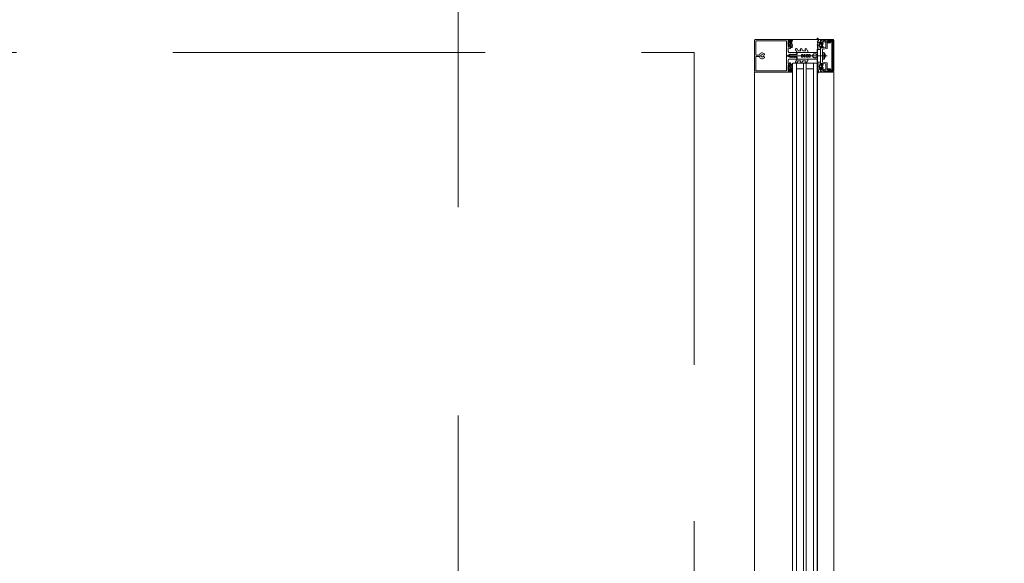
# Model space of a CAD drawing. Header units: centimetres. Extents: x -2424 to 1783, y 5 to 2907.
# Tile 26 of 94: x -679 to -529, y 1750 to 1833. Entities that reach past the tile are written whole.
import ezdxf

# ---------------------------------------------------------------- set-up
doc = ezdxf.new("R2010")
doc.units = ezdxf.units.CM
for name, pattern in [('Dash', [60, 30, -30]), ('Hidden', [71.4375, 47.625, -23.8125]), ('Oś', [222.25, 127, -31.75, 31.75, -31.75])]:
    doc.linetypes.add(name, pattern=pattern)
for name, color, linetype, lineweight in [('A-DETL', 90, 'Continuous', 9), ('A-DETL-GENF', 92, 'Continuous', 13), ('A-GLAZ-CURT', 52, 'Continuous', 9), ('A-GLAZ-CWMG', 51, 'Continuous', 9), ('S-GRID', 1, 'Continuous', 13)]:
    doc.layers.add(name, color=color, linetype=linetype, lineweight=lineweight)

msp = doc.modelspace()

# ---------------------------------------------------------------- linework, layer by layer
at = {"layer": 'A-DETL', "color": 251, "linetype": 'Hidden', "lineweight": 9}
for p, q in [((-1227.62, 1828.33), (-576.62, 1828.33)), ((-576.62, 1828.33), (-576.62, 1388.83))]:
    msp.add_line(p, q, dxfattribs=at)
at = {"layer": 'A-DETL', "color": 251, "linetype": 'Dash', "lineweight": 9}
msp.add_open_spline([(-552.77, 2638.57), (-478.91, 2638.57), (-476.08, 2638.57), (-439.12, 2638.57), (-439.12, 2601.62), (-439.12, 2598.79), (-439.12, 2573.54), (-439.12, 1655.82), (-439.12, 1618.87), (-439.12, 1616.04), (-439.12, 1512.36), (-439.12, 1509.53), (-439.12, 1472.57), (-476.08, 1472.57), (-478.91, 1472.57), (-555.62, 1472.57)], degree=3, knots=[0, 0, 0, 0, 1.242892, 2.082132, 2.921372, 3.63261, 13.975949, 24.692511, 35.163852, 36.732804, 37.928533, 39.497485, 40.336725, 41.175965, 42.450024, 42.450024, 42.450024, 42.450024], dxfattribs=at)
at = {"layer": 'A-DETL-GENF', "color": 251, "lineweight": 9, "extrusion": (0, 0, -1)}
for p, q in [((-567.47, 1825.46), (-567.47, 1830.17)), ((-567.32, 1830.32), (-565.67, 1830.32)), ((-567.26, 1830.32), (-562.66, 1830.32)), ((-567.26, 1830.11), (-562.66, 1830.11)), ((-562.2, 1830.08), (-562.3, 1829.96)), ((-562.3, 1829.45), (-562.2, 1829.32)), ((-562.29, 1829.85), (-562.28, 1829.84)), ((-562.28, 1829.57), (-562.29, 1829.56)), ((-562.26, 1829.8), (-562.26, 1829.61)), ((-562.13, 1830.05), (-562.15, 1830.08)), ((-562.15, 1829.87), (-562.15, 1829.54)), ((-562.15, 1829.33), (-562.13, 1829.36)), ((-562.11, 1829.49), (-562, 1829.49)), ((-561.95, 1829.54), (-561.95, 1829.76)), ((-561.9, 1829.91), (-561.8, 1830.13)), ((-561.79, 1830.17), (-561.79, 1830.3)), ((-561.79, 1829.73), (-561.74, 1829.87)), ((-561.69, 1829.62), (-561.77, 1829.67)), ((-561.77, 1829.52), (-561.69, 1829.57)), ((-561.69, 1829.4), (-561.77, 1829.45)), ((-561.77, 1829.3), (-561.69, 1829.35)), ((-561.67, 1830.2), (-561.67, 1830.3)), ((-557.87, 1830.42), (-557.87, 1830.51)), ((-557.86, 1830), (-557.7, 1830.09)), ((-557.77, 1829.9), (-557.86, 1829.95)), ((-557.86, 1829.78), (-557.77, 1829.83)), ((-557.77, 1829.68), (-557.86, 1829.73)), ((-557.86, 1829.56), (-557.77, 1829.61)), ((-557.77, 1829.46), (-557.86, 1829.51)), ((-557.86, 1829.34), (-557.77, 1829.39)), ((-557.77, 1829.24), (-557.86, 1829.29)), ((-557.57, 1829.49), (-557.55, 1829.48)), ((-557.56, 1829.43), (-557.57, 1829.42)), ((-557.57, 1829.37), (-557.55, 1829.36)), ((-557.56, 1829.8), (-557.51, 1829.77)), ((-557.54, 1829.55), (-557.55, 1829.54)), ((-557.54, 1829.31), (-557.55, 1829.3)), ((-557.53, 1829.61), (-557.52, 1829.59)), ((-557.5, 1829.65), (-557.51, 1829.65)), ((-557.45, 1829.71), (-557.45, 1829.83)), ((-557.39, 1829.83), (-557.39, 1829.77)), ((-557.35, 1829.61), (-557.35, 1829.59)), ((-557.34, 1829.56), (-557.18, 1829.47)), ((-557.18, 1829.38), (-557.34, 1829.29)), ((-557.18, 1829.66), (-557.3, 1829.66)), ((-557.13, 1829.49), (-557.13, 1829.61)), ((-557.13, 1829.23), (-557.13, 1829.35)), ((-557.12, 1829.8), (-557.02, 1829.72)), ((-557.07, 1829.54), (-557.07, 1829.31)), ((-556.84, 1830.17), (-556.41, 1829.97)), ((-556.62, 1829.88), (-556.78, 1829.96)), ((-556.56, 1829.17), (-556.56, 1829.79)), ((-556.38, 1829.92), (-556.38, 1828.96)), ((-556.28, 1830.14), (-556.28, 1829.86)), ((-555.68, 1825.69), (-555.68, 1829.96)), ((-555.53, 1829.95), (-555.53, 1825.7)), ((-555.37, 1825.47), (-555.37, 1830.17)), ((-566.75, 1827.92), (-567.21, 1827.92)), ((-566.48, 1827.94), (-566.42, 1827.94)), ((-566.13, 1827.94), (-566, 1827.94)), ((-556.39, 1827.82), (-562.55, 1827.82)), ((-562.14, 1827.9), (-562.16, 1827.88)), ((-562.14, 1827.75), (-562.16, 1827.78)), ((-562.15, 1828.33), (-561.02, 1828.33)), ((-561.83, 1828), (-561.97, 1828)), ((-561.8, 1828.04), (-561.81, 1828.01)), ((-561.77, 1828.01), (-561.78, 1828.04)), ((-561.69, 1829.18), (-561.77, 1829.23)), ((-561.18, 1828.74), (-560.95, 1828.35)), ((-560.97, 1828.28), (-560.97, 1828.18)), ((-560.81, 1828.6), (-560.96, 1828.86)), ((-560.91, 1828.33), (-559.39, 1828.33)), ((-560.44, 1828.58), (-560.77, 1828.58)), ((-560.45, 1828.74), (-560.4, 1828.65)), ((-560.08, 1828.6), (-560.23, 1828.86)), ((-559.72, 1828.58), (-560.04, 1828.58)), ((-559.72, 1828.74), (-559.67, 1828.65)), ((-559.35, 1828.59), (-559.51, 1828.86)), ((-559.34, 1828.38), (-559.34, 1828.56)), ((-558.37, 1828.13), (-558.16, 1828.13)), ((-557.86, 1829.12), (-557.77, 1829.17)), ((-557.77, 1829.02), (-557.86, 1829.07)), ((-557.86, 1828.9), (-557.77, 1828.95)), ((-557.54, 1829.25), (-557.52, 1829.25)), ((-557.5, 1829.2), (-557.51, 1829.19)), ((-557.39, 1829.07), (-557.39, 1829.01)), ((-557.35, 1829.26), (-557.35, 1829.23)), ((-557.3, 1829.18), (-557.18, 1829.18)), ((-557.02, 1829.13), (-557.12, 1829.05)), ((-557.06, 1828.78), (-557.06, 1827.85)), ((-557.06, 1827.8), (-557.06, 1826.87)), ((-556.42, 1828.91), (-557.03, 1828.81)), ((-556.84, 1827.42), (-556.84, 1828.23)), ((-556.69, 1828.05), (-556.69, 1827.6)), ((-567.21, 1827.72), (-566.75, 1827.72)), ((-566.42, 1827.7), (-566.48, 1827.7)), ((-566, 1827.7), (-566.13, 1827.7)), ((-562.3, 1826.2), (-562.2, 1826.33)), ((-561.02, 1827.33), (-562.15, 1827.33)), ((-562.15, 1826.32), (-562.13, 1826.29)), ((-561.83, 1827.65), (-561.97, 1827.65)), ((-561.8, 1827.62), (-561.81, 1827.64)), ((-561.77, 1827.64), (-561.78, 1827.62)), ((-561.69, 1826.47), (-561.77, 1826.42)), ((-561.77, 1826.35), (-561.69, 1826.3)), ((-561.18, 1826.91), (-560.95, 1827.3)), ((-560.97, 1827.46), (-560.97, 1827.37)), ((-560.81, 1827.05), (-560.96, 1826.79)), ((-560.91, 1827.33), (-559.39, 1827.33)), ((-560.44, 1827.08), (-560.77, 1827.08)), ((-560.45, 1826.91), (-560.4, 1827)), ((-560.08, 1827.05), (-560.23, 1826.79)), ((-559.72, 1827.08), (-560.04, 1827.08)), ((-559.72, 1826.91), (-559.67, 1827)), ((-559.35, 1827.06), (-559.51, 1826.79)), ((-559.34, 1827.28), (-559.34, 1827.09)), ((-558.37, 1827.53), (-558.16, 1827.53)), ((-557.86, 1826.75), (-557.77, 1826.7)), ((-557.77, 1826.63), (-557.86, 1826.58)), ((-557.86, 1826.53), (-557.77, 1826.48)), ((-557.77, 1826.41), (-557.86, 1826.36)), ((-557.86, 1826.31), (-557.77, 1826.26)), ((-557.57, 1826.28), (-557.55, 1826.29)), ((-557.54, 1826.34), (-557.55, 1826.35)), ((-557.54, 1826.4), (-557.52, 1826.4)), ((-557.5, 1826.45), (-557.51, 1826.46)), ((-557.39, 1826.58), (-557.39, 1826.64)), ((-557.35, 1826.39), (-557.35, 1826.41)), ((-557.18, 1826.27), (-557.34, 1826.36)), ((-557.3, 1826.46), (-557.18, 1826.46)), ((-557.13, 1826.41), (-557.13, 1826.29)), ((-557.02, 1826.52), (-557.12, 1826.6)), ((-557.07, 1826.11), (-557.07, 1826.34)), ((-557.03, 1826.84), (-556.42, 1826.74)), ((-556.56, 1825.86), (-556.56, 1826.48)), ((-556.38, 1826.69), (-556.38, 1825.72)), ((-565.67, 1825.32), (-567.32, 1825.32)), ((-567.26, 1825.53), (-562.66, 1825.53)), ((-567.26, 1825.32), (-562.66, 1825.32)), ((-562.2, 1825.57), (-562.3, 1825.69)), ((-562.28, 1826.08), (-562.29, 1826.09)), ((-562.29, 1825.8), (-562.28, 1825.81)), ((-562.26, 1825.85), (-562.26, 1826.04)), ((-562.15, 1825.78), (-562.15, 1826.11)), ((-562.13, 1825.6), (-562.15, 1825.57)), ((-562.11, 1826.16), (-562, 1826.16)), ((-561.95, 1826.11), (-561.95, 1825.89)), ((-561.9, 1825.74), (-561.8, 1825.52)), ((-561.79, 1825.92), (-561.74, 1825.78)), ((-561.79, 1825.48), (-561.79, 1825.35)), ((-561.69, 1826.25), (-561.77, 1826.2)), ((-561.77, 1826.13), (-561.69, 1826.08)), ((-561.69, 1826.03), (-561.77, 1825.98)), ((-561.67, 1825.45), (-561.67, 1825.35)), ((-557.87, 1825.23), (-557.87, 1825.14)), ((-557.77, 1826.19), (-557.86, 1826.14)), ((-557.86, 1826.09), (-557.77, 1826.04)), ((-557.77, 1825.97), (-557.86, 1825.92)), ((-557.86, 1825.87), (-557.77, 1825.82)), ((-557.77, 1825.75), (-557.86, 1825.7)), ((-557.86, 1825.65), (-557.7, 1825.56)), ((-557.56, 1826.22), (-557.57, 1826.23)), ((-557.57, 1826.16), (-557.55, 1826.17)), ((-557.56, 1825.85), (-557.51, 1825.88)), ((-557.54, 1826.1), (-557.55, 1826.11)), ((-557.53, 1826.04), (-557.52, 1826.06)), ((-557.5, 1826), (-557.51, 1826)), ((-557.45, 1825.94), (-557.45, 1825.81)), ((-557.39, 1825.81), (-557.39, 1825.88)), ((-557.35, 1826.03), (-557.35, 1826.06)), ((-557.34, 1826.09), (-557.18, 1826.18)), ((-557.18, 1825.98), (-557.3, 1825.98)), ((-557.13, 1826.15), (-557.13, 1826.03)), ((-557.12, 1825.85), (-557.02, 1825.93)), ((-556.41, 1825.68), (-556.84, 1825.48)), ((-556.78, 1825.69), (-556.62, 1825.77)), ((-556.28, 1825.78), (-556.28, 1825.5))]:
    msp.add_line(p, q, dxfattribs=at)
at = {"layer": 'A-DETL-GENF', "color": 251, "lineweight": 9, "extrusion": (0, 0, -1), "flags": 128}
for points in [[(567.26, 1827.97), (567.26, 1830.11), (565.67, 1830.11)], [(562.77, 1830.33), (561.97, 1830.33), (561.97, 1830.14), (562.05, 1830.06), (562.11, 1830.06), (562.11, 1830.18), (562.34, 1830.18), (562.34, 1829.73)], [(562.77, 1830.12), (562.57, 1830.12), (562.57, 1825.54), (562.77, 1825.54)], [(562.34, 1829.68), (562.34, 1829.24), (562.11, 1829.24), (562.11, 1829.36), (562.05, 1829.36), (561.97, 1829.28), (561.97, 1828.92), (562.09, 1828.92), (562.09, 1829.04), (562.3, 1829.04), (562.3, 1828.48)], [(561.81, 1830.32), (561.95, 1830.32), (561.95, 1830.12), (561.94, 1830.07)], [(561.94, 1829.34), (561.95, 1829.29), (561.95, 1829.08), (561.76, 1829.08), (561.69, 1829.13)], [(557.66, 1830.3), (557.39, 1830.3), (557.39, 1829.89)], [(555.52, 1830.32), (557.37, 1830.32), (557.37, 1830.21), (557.01, 1830.1)], [(556.94, 1829.88), (557.23, 1829.96), (557.23, 1829.77), (557.29, 1829.77), (557.37, 1829.85), (557.37, 1830.17), (557, 1830.07)], [(557.21, 1829.74), (557.19, 1829.74), (557.16, 1829.79)], [(556.87, 1830.16), (556.77, 1830.16), (556.65, 1830.19), (556.33, 1830.19)], [(556.23, 1829.81), (555.88, 1829.81), (555.88, 1829.94), (556.15, 1829.94), (556.15, 1830.19), (555.52, 1830.19), (555.52, 1825.45), (556.15, 1825.45), (556.15, 1825.7), (555.88, 1825.7), (555.88, 1825.83), (556.23, 1825.83)], [(555.73, 1830.01), (556.09, 1830.01), (556.09, 1830.15), (555.73, 1830.15)], [(561.07, 1828.08), (561.16, 1828.08), (561.19, 1828.03), (561.31, 1828.03), (561.34, 1828.08), (561.37, 1828.03), (561.49, 1828.03), (561.52, 1828.08), (561.55, 1828.03), (561.67, 1828.03), (561.7, 1828.08), (561.73, 1828.03), (561.85, 1828.03), (561.88, 1828.08), (561.91, 1828.03), (562.03, 1828.03), (562.06, 1828.08), (562.09, 1828.03), (562.13, 1828.03), (562.32, 1827.91)], [(558.45, 1828.09), (558.67, 1827.83), (558.97, 1827.83), (558.97, 1828.03), (559.17, 1828.03), (559.17, 1827.93), (559.34, 1827.93), (559.34, 1828.03), (559.54, 1828.03), (559.54, 1827.83), (559.7, 1827.83), (559.7, 1828.03), (559.9, 1828.03), (559.9, 1827.93), (560.07, 1827.93), (560.07, 1828.03), (560.27, 1828.03), (560.27, 1827.83), (562.17, 1827.83), (560.27, 1827.83), (560.27, 1827.63), (560.07, 1827.63), (560.07, 1827.73), (559.9, 1827.73), (559.9, 1827.63), (559.7, 1827.63), (559.7, 1827.83), (559.54, 1827.83), (559.54, 1827.63), (559.34, 1827.63), (559.34, 1827.73), (559.17, 1827.73), (559.17, 1827.63), (558.97, 1827.63), (558.97, 1827.83), (558.67, 1827.83), (558.45, 1827.56)], [(557.98, 1828.03), (557.87, 1828.03), (557.87, 1828.33), (560.94, 1828.33), (560.94, 1828), (561.75, 1828)], [(557.39, 1828.94), (557.39, 1828.8), (557.78, 1828.8), (557.86, 1828.85)], [(557.45, 1829.03), (557.45, 1829.15), (557.48, 1829.15), (557.46, 1829.02)], [(556.65, 1826.58), (557.23, 1826.68), (557.23, 1826.57), (557.29, 1826.57), (557.37, 1826.65), (557.37, 1828.99), (557.29, 1829.07), (557.23, 1829.07), (557.23, 1828.96), (556.65, 1829.07)], [(557.16, 1829.05), (557.19, 1829.1), (557.21, 1829.1)], [(556.9, 1827.3), (557.05, 1827.28), (557.05, 1828.36), (556.9, 1828.34)], [(565.67, 1825.53), (567.26, 1825.53), (567.26, 1827.67)], [(562.3, 1827.18), (562.3, 1826.62), (562.09, 1826.62), (562.09, 1826.74), (561.97, 1826.74), (561.97, 1826.38), (562.05, 1826.3), (562.11, 1826.3), (562.11, 1826.42), (562.34, 1826.42), (562.34, 1825.97)], [(562.32, 1827.74), (562.13, 1827.63), (562, 1827.63), (561.97, 1827.58), (561.94, 1827.63), (561.82, 1827.63), (561.79, 1827.58), (561.76, 1827.63), (561.64, 1827.63), (561.61, 1827.58), (561.58, 1827.63), (561.46, 1827.63), (561.43, 1827.58), (561.4, 1827.63), (561.28, 1827.63), (561.25, 1827.58), (561.22, 1827.63), (561.1, 1827.63), (561.07, 1827.57)], [(561.94, 1826.31), (561.95, 1826.36), (561.95, 1826.57), (561.76, 1826.57), (561.69, 1826.52)], [(557.98, 1827.63), (557.87, 1827.63), (557.87, 1827.33), (560.94, 1827.33), (560.94, 1827.65), (561.75, 1827.65)], [(557.39, 1826.71), (557.39, 1826.84), (557.78, 1826.84), (557.86, 1826.8)], [(557.45, 1826.62), (557.45, 1826.5), (557.48, 1826.5), (557.46, 1826.63)], [(557.16, 1826.59), (557.19, 1826.54), (557.21, 1826.54)], [(562.34, 1825.92), (562.34, 1825.48), (562.11, 1825.48), (562.11, 1825.6), (562.05, 1825.6), (561.97, 1825.52), (561.97, 1825.33), (562.77, 1825.33)], [(561.81, 1825.33), (561.95, 1825.33), (561.95, 1825.53), (561.94, 1825.58)], [(557.66, 1825.34), (557.39, 1825.34), (557.39, 1825.75)], [(557, 1825.58), (557.37, 1825.47), (557.37, 1825.79), (557.29, 1825.87), (557.23, 1825.87), (557.23, 1825.69), (556.94, 1825.77)], [(557.01, 1825.55), (557.37, 1825.43), (557.37, 1825.32), (555.52, 1825.32)], [(557.21, 1825.9), (557.19, 1825.9), (557.16, 1825.85)], [(556.33, 1825.45), (556.65, 1825.45), (556.77, 1825.48), (556.87, 1825.48)], [(555.73, 1825.5), (556.09, 1825.5), (556.09, 1825.64), (555.73, 1825.64)]]:
    msp.add_lwpolyline(points, dxfattribs=at)
for points in [[(557.87, 1826.85), (557.87, 1828.79), (557.83, 1828.79), (557.83, 1826.85)], [(557.83, 1826.85), (557.83, 1828.79), (557.38, 1828.79), (557.38, 1826.85)]]:
    msp.add_lwpolyline(points, close=True, dxfattribs=at)
at = {"layer": 'A-DETL-GENF', "color": 251, "lineweight": 9, "extrusion": (0, 0, -1)}
for centre, radius, start, end in [((567.32, 1830.17), 0.15, 0.0003, 89.9997), ((562.34, 1829.71), 0.0255, 282.35, 77.65), ((562.24, 1829.91), 0.08, 308.8475, 39.685), ((562.24, 1829.5), 0.08, 320.315, 51.1528), ((562.31, 1829.8), 0.05, 128.8475, 180), ((562.31, 1829.61), 0.05, 180, 231.1528), ((562.18, 1830.07), 0.03, 38.5798, 149.9915), ((562.18, 1829.34), 0.03, 210.0085, 321.4202), ((562.1, 1829.87), 0.0496, 2.7559, 69.6878), ((562.1, 1829.54), 0.0499, 279.2263, 356.9893), ((562.11, 1830.06), 0.02, 256.6587, 330.0171), ((562.11, 1829.35), 0.02, 29.9847, 103.341), ((562.1, 1829.76), 0.148, 82.4164, 180.2404), ((562.05, 1829.77), 0.277, 76.6587, 104.3746), ((562.05, 1829.64), 0.277, 255.6254, 283.341), ((562, 1829.54), 0.0502, 183.3323, 269.7322), ((561.97, 1830.06), 0.03, 165.4027, 284.3746), ((561.97, 1829.34), 0.03, 75.6254, 194.5942), ((561.87, 1829.9), 0.0337, 203.0035, 24), ((562.7, 1830.25), 0.933, 179.587, 203.0035), ((561.81, 1830.3), 0.02, 90.0007, 179.9993), ((561.89, 1830.17), 0.1, 180.0001, 204), ((561.74, 1829.71), 0.05, 300.069, 20.536), ((561.75, 1829.48), 0.0402, 297.7922, 62.3701), ((561.75, 1829.26), 0.0414, 298.176, 61.824), ((561.7, 1830.26), 0.059, 358.5974, 104.6036), ((562.67, 1830.22), 0.997, 181.4989, 200.69), ((561.69, 1830.3), 0.02, 104.6036, 180), ((561.7, 1829.59), 0.03, 120.0871, 239.9129), ((561.7, 1829.37), 0.0299, 120.122, 245.064), ((557.84, 1830.51), 0.03, 359.9022, 171.6433), ((557.67, 1830.42), 0.2, 350.4545, 359.9022), ((557.58, 1830.44), 0.291, 295.3637, 350.4545), ((557.84, 1829.97), 0.03, 300.7154, 60.1649), ((557.84, 1829.75), 0.03, 300.5887, 59.5346), ((557.84, 1829.53), 0.03, 300.1448, 59.5346), ((557.84, 1829.31), 0.03, 300.3449, 59.5346), ((557.53, 1830.56), 0.286, 297.5921, 351.6433), ((557.8, 1829.86), 0.0417, 125.132, 234.868), ((557.8, 1829.64), 0.0415, 125.012, 234.988), ((557.8, 1829.42), 0.043, 127.8436, 233.8234), ((557.73, 1830.13), 0.05, 115.3637, 240.1649), ((557.52, 1829.83), 0.065, 0, 180), ((557.54, 1829.83), 0.04, 299.9937, 0), ((557.54, 1829.51), 0.03, 315.0005, 72.0009), ((557.55, 1829.4), 0.03, 300.0003, 56.9985), ((557.1, 1829.42), 0.44, 324.1588, 35.0779), ((557.57, 1829.46), 0.0316, 134.991, 237.0104), ((557.53, 1829.28), 0.03, 284.9955, 42.0028), ((557.57, 1829.33), 0.0316, 120.0026, 221.9974), ((557.51, 1829.62), 0.0272, 330.011, 86.9853), ((557.55, 1829.58), 0.0316, 150.007, 251.9967), ((557.56, 1829.69), 0.1, 120.0023, 179.1728), ((557.5, 1829.69), 0.0339, 179.1783, 266.9975), ((557.5, 1829.71), 0.05, 180, 215.0779), ((557.39, 1829.86), 0.03, 270, 90), ((557.36, 1829.77), 0.03, 270.0185, 359.0948), ((557.28, 1829.44), 0.314, 75.4979, 104.5021), ((557.3, 1829.61), 0.05, 359.9897, 90.0103), ((557.32, 1829.59), 0.03, 299.9936, 0.0121), ((557.32, 1829.26), 0.03, 359.9893, 60.005), ((557.18, 1829.61), 0.05, 89.9899, 180.0101), ((557.16, 1829.49), 0.03, 179.9936, 300.0024), ((557.16, 1829.35), 0.03, 60.0027, 180.0013), ((557.14, 1829.78), 0.03, 30.0049, 129.9897), ((557.02, 1829.54), 0.05, 0.0003, 67.3776), ((557.02, 1829.31), 0.05, 292.6209, 0.0012), ((557.07, 1829.66), 0.08, 129.9967, 247.3844), ((556.99, 1830.16), 0.07, 210.0064, 288), ((556.98, 1830.13), 0.06, 188.4417, 285), ((556.92, 1829.94), 0.06, 198.8192, 285), ((556.87, 1830.09), 0.07, 30.0064, 90), ((556.86, 1830.11), 0.06, 8.4417, 115), ((556.81, 1829.9), 0.06, 18.8192, 115), ((556.66, 1829.79), 0.1, 115, 180), ((556.43, 1829.92), 0.05, 115, 180), ((556.33, 1830.14), 0.0512, 90.5709, 178.6482), ((556.23, 1829.86), 0.05, 270, 0.0001), ((555.73, 1829.95), 0.2, 89.9718, 180.0352), ((555.73, 1829.96), 0.0499, 89.8796, 180.0225), ((555.52, 1830.17), 0.15, 89.9938, 180.0062), ((567.21, 1827.97), 0.05, 270.0077, 359.9923), ((566.75, 1827.97), 0.05, 197.4982, 270), ((566.27, 1827.82), 0.45, 17.4982, 141.0552), ((566.27, 1827.82), 0.24, 330, 30), ((566.42, 1827.97), 0.03, 139.6807, 270), ((566.27, 1827.82), 0.21, 53.7768, 126.2232), ((566.13, 1827.97), 0.03, 270, 40.3193), ((566, 1828.04), 0.1, 141.0552, 270), ((562.27, 1827.82), 0.1, 298.7984, 61.2016), ((562.15, 1828.48), 0.15, 269.9706, 0.0294), ((562.07, 1827.83), 0.1, 0, 30), ((562.07, 1827.83), 0.1, 330, 0), ((561.97, 1827.8), 0.2, 30, 90), ((561.83, 1828.02), 0.02, 210.0303, 270), ((561.79, 1828.03), 0.01, 30.0303, 149.9802), ((561.75, 1828.02), 0.02, 270, 329.9802), ((561.7, 1829.15), 0.0301, 120.1258, 239.8742), ((561.07, 1828.8), 0.125, 330, 150), ((561.07, 1828.18), 0.0999, 179.9704, 270.0296), ((561.02, 1828.28), 0.05, 89.9899, 180.0101), ((560.91, 1828.38), 0.05, 270, 330), ((560.77, 1828.63), 0.05, 270, 330), ((560.34, 1828.8), 0.125, 330, 150), ((560.44, 1828.63), 0.05, 150, 270), ((560.04, 1828.63), 0.05, 270, 330), ((559.61, 1828.8), 0.125, 330, 150), ((559.72, 1828.63), 0.05, 150, 270), ((559.39, 1828.38), 0.05, 180, 270), ((559.39, 1828.56), 0.05, 150, 180), ((558.37, 1828.03), 0.1, 40, 90), ((558.16, 1828.03), 0.1, 90, 150), ((557.98, 1828.13), 0.1, 270, 330), ((557.84, 1829.09), 0.03, 300.3446, 59.7685), ((557.84, 1828.87), 0.03, 299.7965, 60.132), ((557.79, 1829.2), 0.0419, 125.4665, 234.6999), ((557.79, 1828.98), 0.0416, 116.9541, 241.568), ((557.53, 1829.22), 0.03, 105.0015, 206.9968), ((557.48, 1829.18), 0.03, 270.0112, 26.991), ((557.48, 1829.15), 0.03, 144.1588, 180), ((557.41, 1829.02), 0.05, 277.1737, 0.0088), ((557.42, 1829.03), 0.033, 215.0901, 360), ((557.42, 1828.94), 0.03, 97.1885, 179.997), ((557.36, 1829.07), 0.03, 0, 103.1975), ((557.28, 1829.41), 0.314, 255.517, 283.1975), ((557.3, 1829.23), 0.05, 270.009, 359.991), ((557.18, 1829.23), 0.05, 180.0092, 269.9908), ((557.14, 1829.07), 0.03, 229.9887, 330.0017), ((557.05, 1827.82), 0.0256, 282.6804, 77.3196), ((557.03, 1828.78), 0.03, 0, 80), ((557.07, 1829.19), 0.08, 112.6228, 229.9969), ((556.95, 1828.13), 0.22, 103.9707, 152.728), ((557.58, 1827.82), 0.921, 153.7078, 165.8284), ((556.66, 1829.17), 0.1, 180, 260), ((556.43, 1828.96), 0.05, 180, 260), ((567.21, 1827.67), 0.05, 359.9791, 90.0209), ((566.75, 1827.67), 0.05, 90, 162.583), ((566.27, 1827.82), 0.45, 218.9448, 342.583), ((566.42, 1827.67), 0.03, 90, 220.3193), ((566.27, 1827.82), 0.21, 233.7768, 306.2232), ((566.13, 1827.67), 0.03, 319.6807, 90), ((566, 1827.6), 0.1, 90, 218.9448), ((562.15, 1827.18), 0.15, 359.9706, 90.0294), ((562.18, 1826.31), 0.03, 38.5798, 149.9915), ((561.97, 1827.85), 0.2, 270, 330), ((562.11, 1826.3), 0.02, 256.659, 330.0153), ((562.05, 1826.01), 0.277, 76.659, 104.3746), ((561.97, 1826.31), 0.03, 165.4058, 284.3746), ((561.83, 1827.63), 0.02, 90, 149.9697), ((561.79, 1827.62), 0.01, 210.0198, 329.9697), ((561.75, 1826.39), 0.0414, 298.176, 61.824), ((561.75, 1827.63), 0.02, 30.0198, 90), ((561.7, 1826.5), 0.0301, 120.1258, 239.8742), ((561.7, 1826.28), 0.0299, 114.936, 239.878), ((561.07, 1826.85), 0.125, 210, 30), ((561.1, 1827.45), 0.126, 101.5693, 175.5931), ((561.02, 1827.38), 0.05, 180.9313, 269.9852), ((560.91, 1827.28), 0.05, 30, 90), ((560.77, 1827.03), 0.05, 30, 90), ((560.34, 1826.85), 0.125, 210, 30), ((560.44, 1827.03), 0.05, 90, 210), ((560.04, 1827.03), 0.05, 30, 90), ((559.61, 1826.85), 0.125, 210, 30), ((559.72, 1827.03), 0.05, 90, 210), ((559.39, 1827.28), 0.05, 90, 180), ((559.39, 1827.09), 0.05, 180, 210), ((558.37, 1827.63), 0.1, 270, 320), ((558.16, 1827.63), 0.1, 210, 270), ((557.98, 1827.53), 0.1, 30, 90), ((557.84, 1826.78), 0.03, 299.868, 60.2035), ((557.84, 1826.56), 0.03, 300.2315, 59.6554), ((557.84, 1826.34), 0.03, 300.4654, 59.6551), ((557.79, 1826.67), 0.0416, 118.432, 243.0459), ((557.79, 1826.45), 0.0419, 125.3001, 234.5335), ((557.55, 1826.25), 0.03, 303.0015, 59.9997), ((557.1, 1826.22), 0.44, 324.9221, 35.8412), ((557.53, 1826.37), 0.03, 317.9972, 75.0045), ((557.57, 1826.32), 0.0316, 138.0026, 239.9974), ((557.53, 1826.43), 0.03, 153.0032, 254.9985), ((557.48, 1826.47), 0.03, 333.009, 89.9888), ((557.41, 1826.63), 0.05, 359.9912, 82.8263), ((557.48, 1826.5), 0.03, 180, 215.8412), ((557.42, 1826.62), 0.033, 0, 144.9099), ((557.42, 1826.71), 0.03, 180.003, 262.8115), ((557.36, 1826.58), 0.03, 256.8025, 0), ((557.28, 1826.24), 0.314, 76.8025, 104.483), ((557.3, 1826.41), 0.05, 0.009, 89.991), ((557.32, 1826.39), 0.03, 299.995, 0.0107), ((557.18, 1826.41), 0.05, 90.0092, 179.9908), ((557.16, 1826.29), 0.03, 179.9987, 299.9973), ((557.14, 1826.58), 0.03, 29.9983, 130.0113), ((557.02, 1826.34), 0.05, 359.9988, 67.3791), ((557.03, 1826.87), 0.03, 280, 0), ((557.07, 1826.46), 0.08, 130.0031, 247.3772), ((556.95, 1827.52), 0.22, 207.2746, 256.0268), ((557.58, 1827.82), 0.92, 194.1683, 206.293), ((556.66, 1826.48), 0.1, 100, 180), ((556.43, 1826.69), 0.05, 100, 180), ((567.32, 1825.48), 0.15, 270.1055, 353.878), ((562.34, 1825.95), 0.0255, 282.35, 77.65), ((562.24, 1826.15), 0.08, 308.8472, 39.685), ((562.24, 1825.74), 0.08, 320.315, 51.1525), ((562.31, 1826.04), 0.05, 128.8472, 180), ((562.31, 1825.85), 0.05, 180, 231.1525), ((562.18, 1825.58), 0.03, 210.0085, 321.4202), ((562.1, 1826.11), 0.0499, 3.0107, 80.7737), ((562.1, 1825.78), 0.0496, 290.3122, 357.2441), ((562.11, 1825.59), 0.02, 29.9829, 103.3413), ((562.1, 1825.88), 0.148, 179.7596, 277.5836), ((562.05, 1825.88), 0.277, 255.6254, 283.3413), ((562, 1826.11), 0.0502, 90.2678, 176.6677), ((561.97, 1825.59), 0.03, 75.6254, 194.5973), ((561.87, 1825.75), 0.0337, 336, 156.9965), ((562.7, 1825.4), 0.933, 156.9965, 180.413), ((561.81, 1825.35), 0.02, 180.0007, 269.9993), ((561.74, 1825.94), 0.05, 339.464, 59.931), ((561.89, 1825.48), 0.1, 156, 179.9999), ((561.75, 1826.17), 0.0402, 297.6299, 62.2078), ((561.7, 1825.39), 0.059, 255.3964, 1.4026), ((562.67, 1825.43), 0.997, 159.31, 178.5011), ((561.7, 1826.06), 0.03, 120.0871, 239.9129), ((561.69, 1825.35), 0.02, 180, 255.3964), ((557.84, 1826.12), 0.03, 300.4654, 59.8552), ((557.84, 1825.9), 0.03, 300.4654, 59.4113), ((557.84, 1825.68), 0.03, 299.8351, 59.2846), ((557.58, 1825.21), 0.291, 9.5455, 64.6363), ((557.67, 1825.23), 0.2, 0.0978, 9.5455), ((557.84, 1825.14), 0.03, 188.3567, 0.0978), ((557.53, 1825.09), 0.286, 8.3567, 62.4079), ((557.8, 1826.22), 0.043, 126.1766, 232.1564), ((557.8, 1826.01), 0.0415, 125.012, 234.988), ((557.8, 1825.79), 0.0417, 125.132, 234.868), ((557.73, 1825.52), 0.05, 119.8351, 244.6363), ((557.54, 1826.14), 0.03, 287.9991, 44.9995), ((557.54, 1825.81), 0.04, 360, 60.0063), ((557.52, 1825.81), 0.065, 180, 0), ((557.57, 1826.19), 0.0316, 122.9896, 225.009), ((557.55, 1826.07), 0.0316, 108.0033, 209.993), ((557.51, 1826.02), 0.0272, 273.0147, 29.989), ((557.56, 1825.96), 0.1, 180.8272, 239.9977), ((557.5, 1825.96), 0.0339, 93.0025, 180.8217), ((557.5, 1825.94), 0.05, 144.9221, 180), ((557.39, 1825.78), 0.03, 270, 90), ((557.36, 1825.87), 0.03, 0.9052, 89.9815), ((557.28, 1826.21), 0.314, 255.4979, 284.5021), ((557.32, 1826.06), 0.03, 359.9879, 60.0064), ((557.3, 1826.03), 0.05, 269.9897, 0.0103), ((557.16, 1826.15), 0.03, 59.9976, 180.0064), ((557.18, 1826.03), 0.05, 179.9899, 270.0101), ((557.14, 1825.87), 0.03, 230.0103, 329.9951), ((557.02, 1826.11), 0.05, 292.6224, 359.9997), ((557.07, 1825.99), 0.08, 112.6156, 230.0033), ((556.99, 1825.48), 0.07, 72, 149.9983), ((556.98, 1825.52), 0.06, 75, 171.5583), ((556.92, 1825.71), 0.06, 75, 161.1808), ((556.87, 1825.55), 0.07, 270, 329.9983), ((556.86, 1825.53), 0.06, 245, 351.5583), ((556.81, 1825.75), 0.06, 245, 341.1808), ((556.66, 1825.86), 0.1, 180, 245), ((556.43, 1825.72), 0.05, 180, 245), ((556.33, 1825.5), 0.0498, 179.8262, 270.1735), ((556.23, 1825.78), 0.05, 359.9981, 90.0017), ((555.73, 1825.7), 0.2, 180.0295, 269.9723), ((555.73, 1825.69), 0.0501, 180.0875, 269.9336), ((555.52, 1825.47), 0.15, 180.0494, 269.9506)]:
    msp.add_arc(centre, radius, start, end, dxfattribs=at)
at = {"layer": 'A-GLAZ-CURT', "color": 251, "lineweight": 9}
for p, q in [((-557.87, 1826.72), (-561.67, 1826.72)), ((-561.67, 1826.72), (-561.67, 1681.43)), ((-561.07, 1826.72), (-561.07, 1681.43)), ((-559.97, 1826.72), (-559.97, 1681.43)), ((-559.57, 1826.72), (-559.57, 1681.43)), ((-558.47, 1826.72), (-558.47, 1681.43)), ((-557.87, 1681.43), (-557.87, 1826.72)), ((-559.97, 1825.82), (-561.07, 1825.82)), ((-558.47, 1825.82), (-559.57, 1825.82))]:
    msp.add_line(p, q, dxfattribs=at)
at = {"layer": 'A-GLAZ-CWMG', "color": 251, "lineweight": 9}
for p, q in [((-561.67, 1830.32), (-557.87, 1830.32)), ((-567.47, 1825.32), (-567.47, 1682.83)), ((-557.86, 1682.83), (-557.86, 1825.32)), ((-555.37, 1682.83), (-555.37, 1825.32))]:
    msp.add_line(p, q, dxfattribs=at)
at = {"layer": 'S-GRID', "color": 251, "linetype": 'Oś', "lineweight": 9}
msp.add_line((-612.62, 2884.27), (-612.62, 27.13), dxfattribs=at)

doc.saveas('drawing.dxf')
